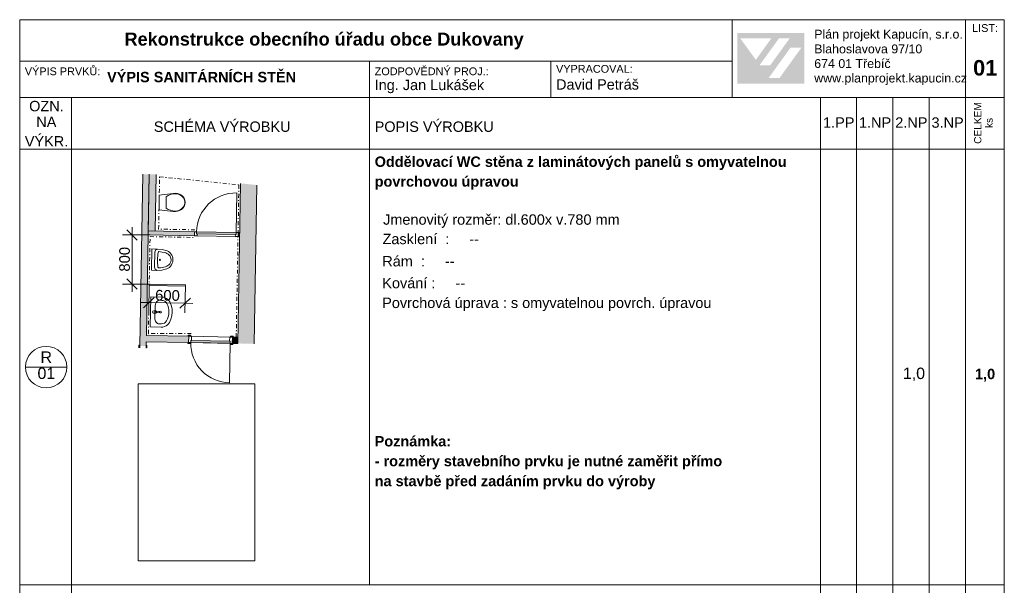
# Model space of a CAD drawing. Header units: millimetres. Extents: x 15381 to 191117, y -190522 to 367005.
# Tile 34 of 71: x 67117 to 86117, y 109024 to 119933. Entities that reach past the tile are written whole.
import ezdxf

# ---------------------------------------------------------------- set-up
doc = ezdxf.new("R2010")
doc.units = ezdxf.units.MM
doc.header["$MEASUREMENT"] = 0
doc.header["$XCLIPFRAME"] = 0
doc.linetypes.add('Čerchovaná S', pattern=[175, 75, -42.5, 15, -42.5])
for name, color, linetype in [('Interiér - nábytek', 7, 'Continuous'), ('Konstrukce - nosné', 7, 'Continuous'), ('Kresby a obrázky', 7, 'Continuous'), ('Kóty - SP', 7, 'Continuous'), ('TZB - kanalizace', 7, 'Continuous'), ('Výplně – Řezové', 7, 'Continuous'), ('Zóny', 7, 'Continuous')]:
    doc.layers.add(name, color=color, linetype=linetype)
doc.styles.add('GENEROVANÝ_STYL_1', font='txt')
doc.styles.add('GENEROVANÝ_STYL_2', font='txt')
doc.styles.add('GENEROVANÝ_STYL_7', font='txt')
doc.dimstyles.new('GENEROVANÝ_STYL__1', dxfattribs={"dimtxt": 204.649091, "dimasz": 190, "dimexe": 0.18, "dimexo": 350.827029, "dimgap": 0, "dimtad": 1, "dimdec": 0, "dimzin": 0, "dimdsep": 46, "dimtxsty": 'GENEROVANÝ_STYL_7', "dimblk": 'ARROWHEAD_6', "dimblk1": 'ARROWHEAD_6', "dimblk2": 'ARROWHEAD_6', "dimcen": 0.09, "dimclrd": 154, "dimclre": 154, "dimclrt": 154, "dimazin": 0, "dimtfac": 1, "dimtdec": 4, "dimtmove": 0, "dimatfit": 3, "dimfxl": 1, "dimtolj": 1, "dimtzin": 0, "dimarcsym": 0})
picture_1 = doc.add_image_def('image1.jpg', size_in_pixel=(170, 258))

# ---------------------------------------------------------------- blocks, each defined once
blk = doc.blocks.new('Pisoár 25[1]_1', base_point=(69662, 115306))
at = {"layer": 'Interiér - nábytek', "color": 8, "linetype": 'Continuous', "lineweight": 13}
blk.add_line((69722, 115161), (69727, 115448), dxfattribs=at)
at = {"layer": 'Interiér - nábytek', "color": 8, "linetype": 'Continuous', "lineweight": 13, "flags": 128}
blk.add_lwpolyline([(69955, 115125), (69859, 115104), (69762, 115098), (69658, 115100), (69665, 115512), (69769, 115510), (69866, 115501), (69961, 115477), (69989, 115462), (70013, 115443), (70034, 115420), (70051, 115393), (70064, 115363), (70071, 115331), (70073, 115299), (70070, 115266), (70062, 115235), (70048, 115205), (70030, 115179), (70008, 115156), (69983, 115138)], close=True, dxfattribs=at)
at = {"layer": 'Interiér - nábytek', "color": 8, "linetype": 'Continuous', "lineweight": 13}
for centre, major_axis, start_param, end_param in [((69786, 115447), (1.1, 63.9), 0.221788, 1.570796), ((70713, 115287), (18, 1005), 1.428537, 1.713056), ((69804, 115443), (0.3, 16.6), 0.085797, 1.387931), ((69756, 114756), (12, 705), 6.025138, 6.231302), ((69887, 115265), (3, 177), 5.375998, 6.001918), ((69914, 115301), (2, 133), 4.135515, 5.289263), ((69781, 115160), (1.1, 63.9), 1.570796, 2.919805), ((69799, 115164), (0.3, 16.6), 1.753661, 3.055796), ((69776, 115852), (12, 705), 3.193476, 3.39964), ((69888, 115339), (3, 177), 3.42286, 4.04878)]:
    blk.add_ellipse(centre, major_axis=major_axis, ratio=0.93164, start_param=start_param, end_param=end_param, dxfattribs=at)
blk.add_ellipse((69823, 115303), major_axis=(0.2, 11.5), ratio=0.93164, dxfattribs=at)
blk = doc.blocks.new('Přepážka 25[2]_1', base_point=(69617, 114833))
at = {"layer": 'Výplně – Řezové', "linetype": 'Continuous', "lineweight": 13}
blk.add_hatch(color=8, dxfattribs=at).paths.add_polyline_path([(70317, 114821), (69617, 114833), (69617, 114808), (70317, 114796)])
at = {"layer": 'Interiér - nábytek', "color": 1, "linetype": 'Continuous', "lineweight": 18, "flags": 128}
blk.add_lwpolyline([(70317, 114821), (70317, 114796), (69617, 114808), (69617, 114833)], close=True, dxfattribs=at)
blk = doc.blocks.new('Umyvadlo 25[3]_1', base_point=(69641, 114297))
at = {"layer": 'Interiér - nábytek', "color": 8, "linetype": 'Continuous', "lineweight": 13}
for p, q in [((69725, 114181), (69729, 114410)), ((69816, 114521), (69859, 114520)), ((69742, 114309), (69727, 114309)), ((69727, 114309), (69727, 114282)), ((69727, 114282), (69742, 114282)), ((69808, 114067), (69851, 114067))]:
    blk.add_line(p, q, dxfattribs=at)
at = {"layer": 'Interiér - nábytek', "color": 8, "linetype": 'Continuous', "lineweight": 13, "flags": 128}
blk.add_lwpolyline([(69646, 114587), (69860, 114583), (69892, 114579), (69922, 114571), (69951, 114557), (69976, 114538), (69998, 114515), (70015, 114489), (70041, 114425), (70057, 114358), (70062, 114290), (70055, 114221), (70037, 114155), (70008, 114092), (69990, 114067), (69967, 114045), (69941, 114027), (69912, 114014), (69882, 114006), (69850, 114004), (69636, 114007)], close=True, dxfattribs=at)
blk.add_lwpolyline([(69703, 114321), (69745, 114316, -0.12102), (69754, 114313), (69807, 114305, -0.882566), (69806, 114283), (69753, 114277, -0.12102), (69744, 114274), (69702, 114271, -1)], format="xyb", close=True, dxfattribs=at)
at = {"layer": 'Interiér - nábytek', "color": 8, "linetype": 'Continuous', "lineweight": 13}
blk.add_circle((69835, 114294), 17.5, dxfattribs=at)
for radius, start, end in [(13.6, 268.9912, 88.9912), (21.1, 301.7622, 56.2202)]:
    blk.add_arc((69742, 114295), radius, start, end, dxfattribs=at)
for centre, major_axis, ratio, start_param, end_param in [((69814, 114409), (2, 112), 0.759899, 0, 1.570796), ((69857, 114408), (-113, 2), 0.986413, 3.638567, 4.712389), ((69641, 114297), (-357, 6), 0.986413, 2.644618, 3.638567), ((69810, 114179), (2, 112), 0.759899, 1.570796, 3.141593), ((69853, 114179), (-113, 2), 0.986413, 1.570796, 2.644618)]:
    blk.add_ellipse(centre, major_axis=major_axis, ratio=ratio, start_param=start_param, end_param=end_param, dxfattribs=at)
blk = doc.blocks.new('WC 25[4]_1', base_point=(69807, 116410))
at = {"layer": 'Interiér - nábytek', "color": 8, "linetype": 'Continuous', "lineweight": 13}
for p, q in [((69943, 116410), (69943, 116519)), ((69943, 116301), (69943, 116410))]:
    blk.add_line(p, q, dxfattribs=at)
at = {"layer": 'Interiér - nábytek', "color": 8, "linetype": 'Continuous', "lineweight": 13, "flags": 128}
blk.add_lwpolyline([(70163, 116579), (70202, 116567), (70239, 116548), (70268, 116522), (70290, 116489), (70305, 116451), (70309, 116410), (70305, 116369), (70290, 116331), (70268, 116298), (70239, 116272), (70202, 116253), (70163, 116240), (70123, 116235), (70082, 116237), (69807, 116269), (69807, 116551), (70082, 116583), (70123, 116585)], close=True, dxfattribs=at)
at = {"layer": 'Interiér - nábytek', "color": 8, "linetype": 'Continuous', "lineweight": 13}
for centre, major_axis, start_param, end_param in [((70111, 116152), (0, 425), 6.259569, 6.81259), ((70131, 116320), (0, 257), 5.438328, 6.338917), ((70194, 116409), (0, 139), 4.71825, 5.344893), ((70111, 116668), (0, 425), 2.61219, 3.165211), ((70131, 116499), (0, 257), 3.085865, 3.986454), ((70194, 116411), (0, 139), 4.079884, 4.706528)]:
    blk.add_ellipse(centre, major_axis=major_axis, ratio=0.786027, start_param=start_param, end_param=end_param, dxfattribs=at)
blk = doc.blocks.new('*D17')
at = {"layer": 'Kóty - SP', "color": 154, "linetype": 'Continuous', "lineweight": 13}
for p, q in [((69617, 114828), (69607, 114290)), ((70317, 114816), (70307, 114278)), ((69713, 114576), (69509, 114379)), ((69611, 114477), (69461, 114480)), ((70311, 114465), (69611, 114477)), ((70209, 114367), (70412, 114563)), ((70461, 114462), (70311, 114465))]:
    blk.add_line(p, q, dxfattribs=at)
at = {"layer": 'Kóty - SP', "color": 154, "lineweight": 13, "insert": (69729, 114516), "char_height": 204.65, "attachment_point": 7, "rotation": 358.9912, "style": 'GENEROVANÝ_STYL_7'}
blk.add_mtext('\\A1;{\\pql;\\fArial|b0|i0|c0|p38;600}', dxfattribs=at)
blk = doc.blocks.new('ARROWHEAD_6')
at = {"color": 0, "linetype": 'Continuous', "lineweight": 0}
for p, q in [((0, 0), (-1, 0)), ((-0.5, -0.5), (0.5, 0.5))]:
    blk.add_line(p, q, dxfattribs=at)
blk = doc.blocks.new('*D19')
at = {"layer": 'Kóty - SP', "color": 154, "linetype": 'Continuous', "lineweight": 13}
for p, q in [((69287, 115781), (69287, 115931)), ((69638, 115781), (69100, 115781)), ((69387, 115681), (69187, 115881)), ((69287, 114833), (69287, 115781)), ((69638, 114833), (69100, 114833)), ((69187, 114933), (69387, 114733)), ((69287, 114683), (69287, 114833))]:
    blk.add_line(p, q, dxfattribs=at)
at = {"layer": 'Kóty - SP', "color": 154, "lineweight": 13, "insert": (69246, 115074), "char_height": 204.65, "attachment_point": 7, "rotation": 90, "style": 'GENEROVANÝ_STYL_7'}
blk.add_mtext('\\A1;{\\pql;\\fArial|b0|i0|c0|p38;800}', dxfattribs=at)

msp = doc.modelspace()

# ---------------------------------------------------------------- hatches: boundary and pattern name
at = {"linetype": 'Continuous', "lineweight": 13}
h = msp.add_hatch(color=1, dxfattribs=at)
h.paths.add_polyline_path([(80965.1, 118701.2), (82255.5, 118701.2), (82255.5, 119674.8), (80965.1, 119674.8)])
h.paths.add_polyline_path([(81024.4, 119571.7), (81619.5, 119570.7), (81322.2, 119159.5)], flags=0)
h.paths.add_polyline_path([(81394.9, 119054.8), (81768.7, 119572.3), (81974.3, 119572.3), (81600.4, 119053.8)], flags=0)
h.paths.add_polyline_path([(81781.2, 118811.1), (81571.6, 118811.1), (81994.1, 119396.6), (82203.6, 119396.6)], flags=0)
at = {"layer": 'Výplně – Řezové', "linetype": 'Continuous', "lineweight": 13, "true_color": 0x6c6c6c}
for points in [[(69496.5, 116954.1), (69438.2, 113641.9), (69559.3, 113639.8), (69617.6, 116951.9)], [(69562.8, 113841.1), (69560.7, 113720), (70377.9, 113705.6), (70380, 113826.7)], [(71220.3, 113690.8), (71325.2, 113688.9), (71327.4, 113810), (71222.4, 113811.9)]]:
    msp.add_hatch(color=251, dxfattribs=at).paths.add_polyline_path(points)
at = {"layer": 'Výplně – Řezové', "linetype": 'Continuous', "lineweight": 13}
for color, points in [(7, [(69730.1, 115862.9), (69749.2, 116949.6), (69617.6, 116951.9), (69598.5, 115865.2)]), (254, [(71641.1, 113683.4), (71694.5, 116744.6), (71379.1, 116776.6), (71325.2, 113688.9)]), (7, [(71332.4, 115829.4), (71331, 115750.5), (71361.5, 115749.9), (71362.9, 115828.9)])]:
    msp.add_hatch(color=color, dxfattribs=at).paths.add_polyline_path(points)
at = {"layer": 'Výplně – Řezové', "linetype": 'Continuous', "lineweight": 13, "true_color": 0xd6cda7}
msp.add_hatch(color=9, dxfattribs=at).paths.add_polyline_path([(69598.4, 115860), (69597, 115781), (70488.6, 115765.3), (70490, 115844.3)])
at = {"layer": 'Výplně – Řezové', "linetype": 'Continuous', "lineweight": 0}
for points in [[(70530, 115843.6), (70529.3, 115801.4), (71291.6, 115788), (71292.4, 115830.1)], [(70420.4, 113846), (70367.8, 113846.9), (70367.4, 113826.9), (70420.1, 113826)], [(71182.4, 113812.6), (71235.1, 113811.7), (71235.4, 113831.7), (71182.8, 113832.6)], [(69417.5, 113602.3), (69437.5, 113601.9), (69438.4, 113654.6), (69418.4, 113654.9)], [(69558.6, 113599.8), (69578.6, 113599.4), (69579.5, 113652.1), (69559.5, 113652.4)], [(70417.9, 113704.9), (70365.3, 113705.8), (70364.9, 113685.8), (70417.6, 113684.9)], [(70417.9, 113704.9), (71180.3, 113691.5), (71181, 113733.6), (70418.7, 113747)], [(71179.9, 113671.5), (71232.6, 113670.6), (71232.9, 113690.6), (71180.3, 113691.5)]]:
    msp.add_hatch(color=255, dxfattribs=at).paths.add_polyline_path(points)

# ---------------------------------------------------------------- linework, layer by layer
at = {"color": 7, "linetype": 'Continuous', "lineweight": 20}
for p, q in [((86117.4, 119933.2), (67117.4, 119933.2)), ((67117.4, 119933.2), (67117.4, 92233.2)), ((80867.4, 118433.2), (80867.4, 119933.2)), ((85367.4, 119933.2), (85367.4, 118433.2)), ((86117.4, 92233.2), (86117.4, 119933.2)), ((80867.4, 119133.2), (67117.4, 119133.2)), ((73867.4, 119133.2), (73867.4, 118433.2)), ((77367.4, 119133.2), (77367.4, 118433.2)), ((86117.4, 118433.2), (67117.4, 118433.2)), ((68117.4, 118433.2), (68117.4, 117433.2)), ((73867.4, 118433.2), (73867.4, 117433.2)), ((82567.4, 118433.2), (82567.4, 117433.2)), ((83267.4, 118433.2), (83267.4, 117433.2)), ((83967.4, 118433.2), (83967.4, 117433.2)), ((84667.4, 118433.2), (84667.4, 117433.2)), ((85367.4, 118433.2), (85367.4, 117433.2)), ((83867.4, 117433.2), (67117.4, 117433.2)), ((68117.4, 117433.2), (68117.4, 109033.2)), ((73867.4, 117433.2), (73867.4, 109033.2)), ((82567.4, 117433.2), (82567.4, 109033.2)), ((83267.4, 117433.2), (83267.4, 109033.2)), ((86117.4, 117433.2), (83867.4, 117433.2)), ((83967.4, 117433.2), (83967.4, 109033.2)), ((84667.4, 117433.2), (84667.4, 109033.2)), ((85367.4, 117433.2), (85367.4, 109033.2)), ((68028, 113233.2), (67228, 113233.2)), ((86117.4, 109033.2), (67117.4, 109033.2)), ((68117.4, 109033.2), (68117.4, 100633.2)), ((82567.4, 109033.2), (82567.4, 100633.2)), ((83267.4, 109033.2), (83267.4, 100633.2)), ((83967.4, 109033.2), (83967.4, 100633.2)), ((84667.4, 109033.2), (84667.4, 100633.2)), ((85367.4, 109033.2), (85367.4, 100633.2))]:
    msp.add_line(p, q, dxfattribs=at)
msp.add_circle((67628, 113233.2), 400, dxfattribs=at)
at = {"layer": 'Konstrukce - nosné', "color": 7, "linetype": 'Continuous', "lineweight": 13}
for p, q in [((71292.4, 115830.1), (71305.8, 116592.5)), ((70490, 115844.3), (70488.6, 115765.3)), ((70490, 115844.3), (70488.6, 115765.3)), ((70490, 115844.3), (70488.6, 115765.3)), ((70490, 115844.3), (70488.6, 115765.3)), ((70488.6, 115765.3), (71331, 115750.5)), ((70488.6, 115765.3), (70541.2, 115764.4)), ((70490, 115844.3), (71332.4, 115829.4)), ((70530, 115843.6), (70490, 115844.3)), ((70529.3, 115801.4), (70530, 115843.6)), ((70529.3, 115801.4), (70530, 115843.6)), ((70541.9, 115801.2), (70529.3, 115801.4)), ((71291.6, 115788), (70529.3, 115801.4)), ((70530, 115843.6), (71292.4, 115830.1)), ((70541.2, 115764.4), (70541.9, 115801.2)), ((71279, 115788.2), (71278.3, 115751.4)), ((71278.3, 115751.4), (71331, 115750.5)), ((71291.6, 115788), (71279, 115788.2)), ((71292.4, 115830.1), (71291.6, 115788)), ((71292.4, 115830.1), (71291.6, 115788)), ((71332.4, 115829.4), (71292.4, 115830.1)), ((71332.4, 115829.4), (71331, 115750.5)), ((71331, 115750.5), (71332.4, 115829.4)), ((71332.4, 115829.4), (71331, 115750.5)), ((71332.4, 115829.4), (71331, 115750.5)), ((70367.8, 113846.9), (70367.4, 113826.9)), ((70380, 113826.7), (70367.4, 113826.9)), ((70367.4, 113826.9), (70420.1, 113826)), ((70380, 113826.7), (70367.4, 113826.9)), ((70380, 113826.7), (70367.4, 113826.9)), ((70420.4, 113846), (70367.8, 113846.9)), ((70377.9, 113705.6), (70380, 113826.7)), ((70377.9, 113705.6), (70380, 113826.7)), ((70377.9, 113705.6), (70380, 113826.7)), ((70377.9, 113705.6), (70380, 113826.7)), ((70380, 113826.7), (71222.4, 113811.9)), ((70380, 113826.7), (70432.7, 113825.8)), ((70420.1, 113826), (70420.4, 113846)), ((70432.7, 113825.8), (70431.3, 113746.8)), ((71168.4, 113733.8), (71169.8, 113812.8)), ((71169.8, 113812.8), (71222.4, 113811.9)), ((71182.8, 113832.6), (71182.4, 113812.6)), ((71182.4, 113812.6), (71235.1, 113811.7)), ((71235.4, 113831.7), (71182.8, 113832.6)), ((71220.3, 113690.8), (71222.4, 113811.9)), ((71222.4, 113811.9), (71220.3, 113690.8)), ((71220.3, 113690.8), (71222.4, 113811.9)), ((71220.3, 113690.8), (71222.4, 113811.9)), ((71222.4, 113811.9), (71235.1, 113811.7)), ((71222.4, 113811.9), (71235.1, 113811.7)), ((71222.4, 113811.9), (71235.1, 113811.7)), ((71235.1, 113811.7), (71235.4, 113831.7)), ((69417.5, 113602.3), (69418.4, 113654.9)), ((69418.4, 113654.9), (69438.4, 113654.6)), ((69438.4, 113654.6), (69437.5, 113601.9)), ((69438.2, 113641.9), (69438.4, 113654.6)), ((69438.2, 113641.9), (69438.4, 113654.6)), ((69438.2, 113641.9), (69438.4, 113654.6)), ((69558.6, 113599.8), (69559.5, 113652.4)), ((69559.3, 113639.8), (69559.5, 113652.4)), ((69559.3, 113639.8), (69559.5, 113652.4)), ((69559.3, 113639.8), (69559.5, 113652.4)), ((69559.5, 113652.4), (69579.5, 113652.1)), ((70365.3, 113705.8), (70364.9, 113685.8)), ((70364.9, 113685.8), (70417.6, 113684.9)), ((70377.9, 113705.6), (70365.3, 113705.8)), ((70417.9, 113704.9), (70365.3, 113705.8)), ((70377.9, 113705.6), (70365.3, 113705.8)), ((70377.9, 113705.6), (70365.3, 113705.8)), ((70377.9, 113705.6), (71220.3, 113690.8)), ((70417.9, 113704.9), (70377.9, 113705.6)), ((70417.6, 113684.9), (70417.9, 113704.9)), ((70418.7, 113747), (70417.9, 113704.9)), ((70418.7, 113747), (70417.9, 113704.9)), ((70417.9, 113704.9), (71180.3, 113691.5)), ((70431.3, 113746.8), (70418.7, 113747)), ((71181, 113733.6), (70418.7, 113747)), ((71180.3, 113691.5), (71166.8, 112929.1)), ((71181, 113733.6), (71168.4, 113733.8)), ((71180.3, 113691.5), (71179.9, 113671.5)), ((71179.9, 113671.5), (71232.6, 113670.6)), ((71180.3, 113691.5), (71181, 113733.6)), ((71180.3, 113691.5), (71181, 113733.6)), ((71232.9, 113690.6), (71180.3, 113691.5)), ((71220.3, 113690.8), (71180.3, 113691.5)), ((71220.3, 113690.8), (71232.9, 113690.6)), ((71220.3, 113690.8), (71232.9, 113690.6)), ((71220.3, 113690.8), (71232.9, 113690.6)), ((71232.6, 113670.6), (71232.9, 113690.6))]:
    msp.add_line(p, q, dxfattribs=at)
for points in [[(69496.5, 116954.1), (69438.2, 113641.9)], [(69562.8, 113841.1), (69617.6, 116951.9)], [(69617.6, 116951.9), (69598.5, 115865.2)], [(69730.1, 115862.9), (69749.2, 116949.6)], [(71379.1, 116776.6), (71325.2, 113688.9)], [(71641.1, 113683.4), (71694.5, 116744.6)], [(69597, 115781), (70488.6, 115765.3)], [(70490, 115844.3), (69598.4, 115860)], [(71331, 115750.5), (71361.5, 115749.9)], [(71362.9, 115828.9), (71332.4, 115829.4)], [(70380, 113826.7), (69562.8, 113841.1)], [(71327.4, 113810), (71222.4, 113811.9)], [(69559.3, 113639.8), (69560.7, 113720)], [(69560.7, 113720), (70377.9, 113705.6)], [(71220.3, 113690.8), (71325.2, 113688.9)]]:
    msp.add_lwpolyline(points, dxfattribs=at)
for centre, start, end in [((71292.4, 115830.1), 88.99119, 178.99119), ((71180.3, 113691.5), 178.99119, 268.99119)]:
    msp.add_arc(centre, 762.5, start, end, dxfattribs=at)
at = {"layer": 'Kresby a obrázky', "color": 7, "linetype": 'Čerchovaná S', "lineweight": 13}
for points in [[(70499.7, 115881), (69799.1, 115893.3), (69816.9, 116903.1), (71347, 116748.1), (71331.4, 115834.7)], [(70428.6, 113882.7), (69600.4, 113877.3), (69633.3, 115748.8), (70475.1, 115733.9)], [(71295.8, 113810.6), (71330, 115739.8)]]:
    msp.add_lwpolyline(points, dxfattribs=at)
at = {"layer": 'TZB - kanalizace', "color": 8, "linetype": 'Continuous', "lineweight": 20}
for p, q in [((69403.2, 112907.7), (71652.2, 112907.7)), ((69403.2, 109494.6), (69403.2, 112907.7)), ((71652.2, 112907.7), (71652.2, 109494.6)), ((71652.2, 109494.6), (69403.2, 109494.6))]:
    msp.add_line(p, q, dxfattribs=at)

# ---------------------------------------------------------------- block references
at = {"layer": 'Interiér - nábytek', "color": 8, "linetype": 'Continuous', "lineweight": 13}
for name, p in [('WC 25[4]_1', (69806.7, 116409.9)), ('Pisoár 25[1]_1', (69661.8, 115305.9)), ('Umyvadlo 25[3]_1', (69640.8, 114297))]:
    msp.add_blockref(name, p, dxfattribs=at)
at = {"layer": 'Interiér - nábytek', "color": 1, "linetype": 'Continuous', "lineweight": 18}
msp.add_blockref('Přepážka 25[2]_1', (69617.1, 114833), dxfattribs=at)

# ---------------------------------------------------------------- texts
at = {"color": 7, "linetype": 'Continuous', "lineweight": 20, "attachment_point": 7}
for s, insert, char_height, style in [('\\A1;{\\pql;\\fArial|b0|i0|c238|p38;Plán projekt Kapucín, s.r.o.}', (82449.6, 119517.8), 171, 'GENEROVANÝ_STYL_1'), ('\\A1;{\\pql;\\fArial|b0|i0|c238|p38;LIST:}', (85495.5, 119695.2), 150, 'GENEROVANÝ_STYL_1'), ('\\A1;{\\pql;\\fArial|b1|i0|c238|p38;Rekonstrukce obecního úřadu obce Dukovany}', (69139.9, 119358.9), 250, 'GENEROVANÝ_STYL_2'), ('\\A1;{\\pql;\\fArial|b0|i0|c238|p38;Blahoslavova 97/10}', (82449.6, 119281.9), 171, 'GENEROVANÝ_STYL_1'), ('\\A1;{\\pql;\\fArial|b0|i0|c238|p38;674 01 Třebíč}', (82449.6, 118999.5), 171, 'GENEROVANÝ_STYL_1'), ('\\A1;{\\pql;\\fArial|b1|i0|c238|p38;0\\fArial|b1|i0|c238|p38;1}', (85514.7, 118851.1), 300, 'GENEROVANÝ_STYL_2'), ('\\A1;{\\pql;\\fArial|b0|i0|c238|p38;VÝPIS PRVKŮ:}', (67216.5, 118860.5), 150, 'GENEROVANÝ_STYL_1'), ('\\A1;{\\pql;\\fArial|b1|i0|c238|p38;VÝPIS SANITÁRNÍCH STĚN}', (68803.3, 118724.3), 200, 'GENEROVANÝ_STYL_2'), ('\\A1;{\\pql;\\fArial|b0|i0|c238|p38;ZODPOVĚDNÝ PROJ.:}', (73967.4, 118860.5), 150, 'GENEROVANÝ_STYL_1'), ('\\A1;{\\pql;\\fArial|b0|i0|c238|p38;VYPRACOVAL:}', (77467.4, 118907.9), 150, 'GENEROVANÝ_STYL_1'), ('\\A1;{\\pql;\\fArial|b0|i0|c238|p38;Ing. Jan Lukášek}', (73967.4, 118515), 200, 'GENEROVANÝ_STYL_1'), ('\\A1;{\\pql;\\fArial|b0|i0|c238|p38;David Petráš}', (77467.4, 118581.7), 200, 'GENEROVANÝ_STYL_1'), ('\\A1;{\\pql;\\fArial|b0|i0|c238|p38;www.planprojekt.kapucin.cz}', (82449.6, 118670.6), 171, 'GENEROVANÝ_STYL_1'), ('\\A1;{\\pql;\\fArial|b0|i0|c238|p38;OZN.}', (67299.7, 118164.6), 200, 'GENEROVANÝ_STYL_1'), ('\\A1;{\\pql;\\fArial|b0|i0|c238|p38;NA}', (67437.8, 117862.1), 200, 'GENEROVANÝ_STYL_1'), ('\\A1;{\\pql;\\fArial|b0|i0|c238|p38;SCHÉMA VÝROBKU}', (69705.1, 117767.2), 200, 'GENEROVANÝ_STYL_1'), ('\\A1;{\\pql;\\fArial|b0|i0|c238|p38;POPIS VÝROBKU}', (73967.4, 117767.2), 200, 'GENEROVANÝ_STYL_1'), ('\\A1;{\\pql;\\fArial|b0|i0|c238|p38;1.PP}', (82620.3, 117850.3), 200, 'GENEROVANÝ_STYL_1'), ('\\A1;{\\pql;\\fArial|b0|i0|c238|p38;1.NP}', (83312.9, 117850.3), 200, 'GENEROVANÝ_STYL_1'), ('\\A1;{\\pql;\\fArial|b0|i0|c238|p38;2.NP}', (84012.9, 117850.3), 200, 'GENEROVANÝ_STYL_1'), ('\\A1;{\\pql;\\fArial|b0|i0|c238|p38;3\\fArial|b0|i0|c238|p38;.NP}', (84712.9, 117846.9), 200, 'GENEROVANÝ_STYL_1'), ('\\A1;{\\pql;\\fArial|b0|i0|c238|p38;VÝKR.}', (67216.5, 117487.8), 200, 'GENEROVANÝ_STYL_1'), ('\\A1;{\\pql;\\fArial|b1|i0|c238|p38;Oddělovací WC stěna z laminátových panelů s omyvatelnou}', (73967.4, 117034.5), 200, 'GENEROVANÝ_STYL_2'), ('\\A1;{\\pql;\\fArial|b1|i0|c238|p38;povrchovou úpravou}', (73967.4, 116653.2), 200, 'GENEROVANÝ_STYL_2'), ('\\A1;{\\pql;\\fArial|b0|i0|c238|p38;Jmenovitý rozměr: dl.600x v.\\fArial|b0|i0|c238|p38;78\\fArial|b0|i0|c238|p38;0 mm}', (74130.2, 115918.4), 200, 'GENEROVANÝ_STYL_1'), ('\\A1;{\\pql;\\fArial|b0|i0|c238|p38;Zasklení\\fArial|b0|i0|c238|p38; \\fArial|b0|i0|c238|p38;\\H0.996649x; :     --   }', (74119, 115601.4), 200, 'GENEROVANÝ_STYL_1'), ('\\A1;{\\pql;\\fArial|b0|i0|c238|p38;Rám\\fArial|b0|i0|c238|p38; \\fArial|b0|i0|c238|p38;\\H0.996649x; :     --   }', (74114.3, 115172.3), 200, 'GENEROVANÝ_STYL_1'), ('\\A1;{\\pql;\\fArial|b0|i0|c238|p38;Kování :     --     }', (74114.3, 114751.1), 200, 'GENEROVANÝ_STYL_1'), ('\\A1;{\\pql;\\fArial|b0|i0|c238|p38;Povrchová úprava : \\fArial|b0|i0|c238|p38;\\H0.996649x;s omyvatelnou povrch. úpravou\\fArial|b1|i0|c238|p38; }', (74112.3, 114311.9), 200, 'GENEROVANÝ_STYL_1'), ('\\A1;{\\pql;\\fArial|b0|i0|c238|p38;R}', (67519.3, 113314.6), 220, 'GENEROVANÝ_STYL_1'), ('\\A1;{\\pql;\\fArial|b0|i0|c238|p38;0\\fArial|b0|i0|c238|p38;1}', (67461, 113000.5), 220, 'GENEROVANÝ_STYL_1'), ('\\A1;{\\pql;\\fArial|b0|i0|c238|p38;1\\fArial|b0|i0|c238|p38;,0}', (84160.3, 112961.5), 220, 'GENEROVANÝ_STYL_1'), ('\\A1;{\\pql;\\fArial|b1|i0|c238|p38;1,0}', (85552.2, 112954.6), 200, 'GENEROVANÝ_STYL_2'), ('\\A1;{\\pql;\\fArial|b1|i0|c238|p38;Poznámka:}', (73967.4, 111700.2), 200, 'GENEROVANÝ_STYL_2'), ('\\A1;{\\pql;\\fArial|b1|i0|c238|p38;- rozměry stavebního \\fArial|b1|i0|c238|p38;prvku\\fArial|b1|i0|c238|p38; je nutné zaměřit přímo}', (73967.4, 111260.7), 200, 'GENEROVANÝ_STYL_2'), ('\\A1;{\\pql;\\fArial|b1|i0|c238|p38;na stavbě před zadáním prvku do výroby}', (73967.4, 110875.8), 200, 'GENEROVANÝ_STYL_2')]:
    msp.add_mtext(s, dxfattribs=dict(at, insert=insert, char_height=char_height, style=style))
at = {"color": 7, "linetype": 'Continuous', "lineweight": 20, "insert": (85894.1, 117539), "char_height": 140, "attachment_point": 7, "rotation": 90, "line_spacing_factor": 0.93321, "style": 'GENEROVANÝ_STYL_1'}
msp.add_mtext('\\A1;{\\pql;\\fArial|b0|i0|c238|p38;CELKEM\\P\\pqc;\\fArial|b0|i0|c238|p38;ks}', dxfattribs=at)
at = {"layer": 'Zóny', "color": 154, "linetype": 'Continuous', "lineweight": 13, "char_height": 157.97, "attachment_point": 2, "style": 'GENEROVANÝ_STYL_1'}
for insert in [(69250.7, 116301.8), (70971.9, 115031.7)]:
    msp.add_mtext('\\A1;{\\pqc;\\pt0;\\fArial|b0|i0|c238|p38;}', dxfattribs=dict(at, insert=insert))

# ---------------------------------------------------------------- dimensions: what is measured, and where the dimension line sits
at = {"layer": 'Kóty - SP', "color": 154, "linetype": 'Continuous', "lineweight": 13}
for base, p1, p2, angle, text, picture, middle, turn in [((69287.1, 115781), (69617.1, 114833), (69597, 115781), 90, '800', '*D19', (69143.9, 115308), 90), ((69610.8, 114477.4), (70316.9, 114820.6), (69617.1, 114833), 178.99119, '600', '*D17', (69964.3, 114614.4), 358.99119)]:
    dim = msp.add_linear_dim(base=base, p1=p1, p2=p2, angle=angle, text=text, dimstyle='GENEROVANÝ_STYL__1', dxfattribs=at)
    dim.commit()
    dim.dimension.update_dxf_attribs({"geometry": picture, "text_midpoint": middle, "dimtype": 160, "text_rotation": turn})

# ---------------------------------------------------------------- pictures from other files: only their frames are drawn
at = {"layer": 'Kresby a obrázky', "linetype": 'Continuous', "lineweight": 0}
image = msp.add_image(picture_1, insert=(69403.2, 109494.6), size_in_units=(2249, 3413.1), dxfattribs=at)
image.set_boundary_path([(-0.5, -0.5), (169.5, 257.5)])

doc.saveas('drawing.dxf')
